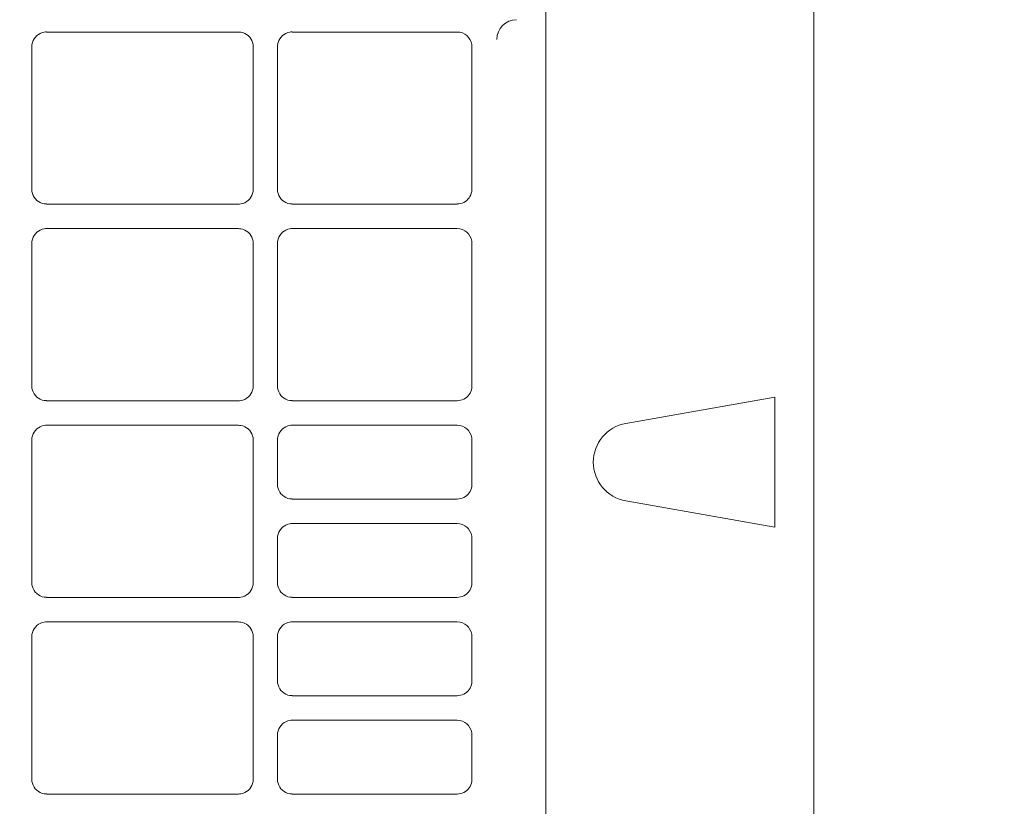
# Model space of a CAD drawing. Header units: millimetres. Extents: x -3034 to 546681, y -100001 to 133386.
# Tile 173 of 173: x 102839 to 102939, y -18121 to -18041. Entities that reach past the tile are written whole.
import ezdxf

# ---------------------------------------------------------------- set-up
doc = ezdxf.new("R2010")
doc.units = ezdxf.units.MM
doc.linetypes.add('ACAD_ISO03W100', pattern=[150, 60, -90])
doc.layers.get('Defpoints').update_dxf_attribs({"color": 252})
for name, color, linetype in [('___INST__AR_podstawy', 3, 'Continuous'), ('DETAIL', 5, 'Continuous'), ('ELEK CIENKIE', 80, 'Continuous'), ('ELEK ODGROMÓWKA', 214, 'Continuous')]:
    doc.layers.add(name, color=color, linetype=linetype)
doc.layers.add('I_WYMIARY', color=6, linetype='Continuous', lineweight=18)
doc.styles.add('DETALE1_100', font='arial.ttf', dxfattribs={"width": 0.6, "height": 200})
doc.dimstyles.new('Detale 1_100', dxfattribs={"dimscale": 0.12, "dimtxt": 250, "dimasz": 20, "dimexe": 50, "dimexo": 0, "dimgap": 30, "dimtad": 1, "dimdec": 1, "dimlfac": 0.1, "dimzin": 9, "dimdsep": 46, "dimtxsty": 'DETALE1_100', "dimblk1": 'DIM_KRESKA_', "dimblk2": 'DIM_KRESKA_', "dimsah": 1, "dimcen": 0, "dimse1": 1, "dimse2": 1, "dimclrd": 256, "dimclre": 256, "dimclrt": 256, "dimadec": 0, "dimazin": 0, "dimtfac": 0.01, "dimtdec": 1, "dimtix": 1, "dimtofl": 0, "dimtmove": 0, "dimatfit": 3, "dimfxl": 1, "dimtolj": 1, "dimtzin": 12, "dimlwd": -1, "dimarcsym": 0})

# ---------------------------------------------------------------- blocks, each defined once
blk = doc.blocks.new('iglice')
at = {"layer": 'ELEK CIENKIE', "color": 80, "linetype": 'ACAD_ISO03W100', "ltscale": 3}
blk.add_circle((-5706.4, 7322.5), 4350, dxfattribs=at)
blk = doc.blocks.new('wentDACH')
at = {"layer": 'DETAIL', "color": 8, "linetype": 'Continuous', "lineweight": 9}
for p, q in [((-83114.92, 25700.64), (-83114.92, 25059.55)), ((-83142.17, 25272.04), (-83142.17, 25488.14)), ((-83193.63, 25358.7), (-83193.82, 25358.6)), ((-83193.44, 25358.78), (-83193.63, 25358.7)), ((-83193.23, 25358.82), (-83193.44, 25358.78)), ((-83193, 25358.84), (-83173.46, 25358.84)), ((-83173.02, 25358.78), (-83173.23, 25358.82)), ((-83172.82, 25358.7), (-83173.02, 25358.78)), ((-83172.64, 25358.6), (-83172.82, 25358.7)), ((-83168.63, 25358.7), (-83168.82, 25358.6)), ((-83168.44, 25358.78), (-83168.63, 25358.7)), ((-83168.23, 25358.82), (-83168.44, 25358.78)), ((-83168, 25358.84), (-83151.2, 25358.84)), ((-83194.43, 25357.76), (-83194.48, 25357.55)), ((-83194.36, 25357.96), (-83194.43, 25357.76)), ((-83194.26, 25358.15), (-83194.36, 25357.96)), ((-83194.13, 25358.32), (-83194.26, 25358.15)), ((-83193.99, 25358.47), (-83194.13, 25358.32)), ((-83193.82, 25358.6), (-83193.99, 25358.47)), ((-83172.47, 25358.47), (-83172.64, 25358.6)), ((-83172.32, 25358.32), (-83172.47, 25358.47)), ((-83172.2, 25358.15), (-83172.32, 25358.32)), ((-83172.1, 25357.97), (-83172.2, 25358.15)), ((-83172.03, 25357.77), (-83172.1, 25357.97)), ((-83171.98, 25357.56), (-83172.03, 25357.77)), ((-83169.43, 25357.76), (-83169.48, 25357.55)), ((-83169.36, 25357.96), (-83169.43, 25357.76)), ((-83169.26, 25358.15), (-83169.36, 25357.96)), ((-83169.13, 25358.32), (-83169.26, 25358.15)), ((-83168.99, 25358.47), (-83169.13, 25358.32)), ((-83168.82, 25358.6), (-83168.99, 25358.47)), ((-83194.48, 25357.55), (-83194.49, 25357.34)), ((-83194.49, 25342.84), (-83194.49, 25357.34)), ((-83171.97, 25357.35), (-83171.98, 25357.56)), ((-83171.97, 25357.35), (-83171.97, 25342.83)), ((-83169.48, 25357.55), (-83169.49, 25357.34)), ((-83169.49, 25342.84), (-83169.49, 25357.34)), ((-83149.71, 25357.35), (-83149.71, 25342.84)), ((-83194.49, 25342.84), (-83194.48, 25342.63)), ((-83171.98, 25342.62), (-83171.97, 25342.83)), ((-83169.49, 25342.84), (-83169.48, 25342.63)), ((-83194.48, 25342.63), (-83194.43, 25342.42)), ((-83194.43, 25342.42), (-83194.36, 25342.23)), ((-83194.36, 25342.23), (-83194.26, 25342.04)), ((-83194.26, 25342.04), (-83194.13, 25341.87)), ((-83194.13, 25341.87), (-83193.99, 25341.72)), ((-83193.99, 25341.72), (-83193.82, 25341.59)), ((-83172.64, 25341.59), (-83172.47, 25341.71)), ((-83172.47, 25341.71), (-83172.32, 25341.86)), ((-83172.32, 25341.86), (-83172.2, 25342.03)), ((-83172.2, 25342.03), (-83172.1, 25342.22)), ((-83172.1, 25342.22), (-83172.02, 25342.42)), ((-83172.02, 25342.42), (-83171.98, 25342.62)), ((-83169.48, 25342.63), (-83169.43, 25342.43)), ((-83169.43, 25342.43), (-83169.36, 25342.23)), ((-83169.36, 25342.23), (-83169.26, 25342.04)), ((-83169.26, 25342.04), (-83169.14, 25341.87)), ((-83169.14, 25341.87), (-83168.99, 25341.72)), ((-83168.99, 25341.72), (-83168.82, 25341.59)), ((-83193.82, 25341.59), (-83193.63, 25341.49)), ((-83193.63, 25341.49), (-83193.44, 25341.41)), ((-83193.44, 25341.41), (-83193.23, 25341.36)), ((-83173.46, 25341.34), (-83193, 25341.34)), ((-83173.22, 25341.36), (-83173.02, 25341.41)), ((-83173.02, 25341.41), (-83172.82, 25341.48)), ((-83172.82, 25341.48), (-83172.64, 25341.59)), ((-83168.82, 25341.59), (-83168.63, 25341.49)), ((-83168.63, 25341.49), (-83168.44, 25341.41)), ((-83168.44, 25341.41), (-83168.23, 25341.36)), ((-83151.2, 25341.34), (-83168, 25341.34)), ((-83193.63, 25338.7), (-83193.82, 25338.6)), ((-83193.43, 25338.78), (-83193.63, 25338.7)), ((-83193.23, 25338.83), (-83193.43, 25338.78)), ((-83193, 25338.84), (-83173.46, 25338.84)), ((-83173.02, 25338.78), (-83173.23, 25338.83)), ((-83172.82, 25338.7), (-83173.02, 25338.78)), ((-83172.64, 25338.6), (-83172.82, 25338.7)), ((-83168.63, 25338.7), (-83168.82, 25338.6)), ((-83168.44, 25338.78), (-83168.63, 25338.7)), ((-83168.23, 25338.83), (-83168.44, 25338.78)), ((-83168, 25338.84), (-83151.2, 25338.84)), ((-83194.43, 25337.76), (-83194.48, 25337.55)), ((-83194.36, 25337.96), (-83194.43, 25337.76)), ((-83194.26, 25338.15), (-83194.36, 25337.96)), ((-83194.13, 25338.32), (-83194.26, 25338.15)), ((-83193.99, 25338.47), (-83194.13, 25338.32)), ((-83193.82, 25338.6), (-83193.99, 25338.47)), ((-83172.47, 25338.47), (-83172.64, 25338.6)), ((-83172.32, 25338.32), (-83172.47, 25338.47)), ((-83172.2, 25338.15), (-83172.32, 25338.32)), ((-83172.1, 25337.97), (-83172.2, 25338.15)), ((-83172.03, 25337.77), (-83172.1, 25337.97)), ((-83171.98, 25337.56), (-83172.03, 25337.77)), ((-83169.43, 25337.76), (-83169.48, 25337.55)), ((-83169.36, 25337.96), (-83169.43, 25337.76)), ((-83169.26, 25338.15), (-83169.36, 25337.96)), ((-83169.13, 25338.32), (-83169.26, 25338.15)), ((-83168.99, 25338.47), (-83169.13, 25338.32)), ((-83168.82, 25338.6), (-83168.99, 25338.47)), ((-83194.48, 25337.55), (-83194.49, 25337.34)), ((-83194.49, 25322.84), (-83194.49, 25337.34)), ((-83171.97, 25337.35), (-83171.98, 25337.56)), ((-83171.97, 25337.35), (-83171.97, 25322.83)), ((-83169.48, 25337.55), (-83169.49, 25337.34)), ((-83169.49, 25322.84), (-83169.49, 25337.34)), ((-83149.71, 25337.35), (-83149.71, 25322.84)), ((-83194.49, 25322.84), (-83194.48, 25322.63)), ((-83194.48, 25322.63), (-83194.43, 25322.43)), ((-83172.02, 25322.42), (-83171.98, 25322.62)), ((-83171.98, 25322.62), (-83171.97, 25322.83)), ((-83169.49, 25322.84), (-83169.48, 25322.63)), ((-83169.48, 25322.63), (-83169.43, 25322.43)), ((-83194.43, 25322.43), (-83194.36, 25322.23)), ((-83194.36, 25322.23), (-83194.26, 25322.04)), ((-83194.26, 25322.04), (-83194.13, 25321.87)), ((-83194.13, 25321.87), (-83193.99, 25321.72)), ((-83193.99, 25321.72), (-83193.82, 25321.59)), ((-83172.64, 25321.59), (-83172.47, 25321.71)), ((-83172.47, 25321.71), (-83172.32, 25321.86)), ((-83172.32, 25321.86), (-83172.2, 25322.03)), ((-83172.2, 25322.03), (-83172.1, 25322.22)), ((-83172.1, 25322.22), (-83172.02, 25322.42)), ((-83169.43, 25322.43), (-83169.36, 25322.23)), ((-83169.36, 25322.23), (-83169.26, 25322.04)), ((-83169.26, 25322.04), (-83169.14, 25321.87)), ((-83169.14, 25321.87), (-83168.99, 25321.72)), ((-83168.99, 25321.72), (-83168.82, 25321.59)), ((-83118.89, 25321.7), (-83134.05, 25319.03)), ((-83118.89, 25321.7), (-83118.89, 25308.48)), ((-83193.82, 25321.59), (-83193.63, 25321.49)), ((-83193.63, 25321.49), (-83193.44, 25321.41)), ((-83193.44, 25321.41), (-83193.23, 25321.36)), ((-83173.46, 25321.34), (-83193, 25321.34)), ((-83173.22, 25321.36), (-83173.02, 25321.41)), ((-83173.02, 25321.41), (-83172.82, 25321.48)), ((-83172.82, 25321.48), (-83172.64, 25321.59)), ((-83168.82, 25321.59), (-83168.63, 25321.49)), ((-83168.63, 25321.49), (-83168.44, 25321.41)), ((-83168.44, 25321.41), (-83168.23, 25321.36)), ((-83151.2, 25321.34), (-83168, 25321.34)), ((-83193.63, 25318.7), (-83193.82, 25318.6)), ((-83193.43, 25318.78), (-83193.63, 25318.7)), ((-83193.23, 25318.83), (-83193.43, 25318.78)), ((-83193, 25318.84), (-83173.46, 25318.84)), ((-83173.02, 25318.78), (-83173.23, 25318.83)), ((-83172.82, 25318.7), (-83173.02, 25318.78)), ((-83172.64, 25318.6), (-83172.82, 25318.7)), ((-83172.47, 25318.47), (-83172.64, 25318.6)), ((-83168.63, 25318.7), (-83168.82, 25318.6)), ((-83168.43, 25318.78), (-83168.63, 25318.7)), ((-83168.23, 25318.83), (-83168.43, 25318.78)), ((-83168, 25318.84), (-83151.2, 25318.84)), ((-83194.43, 25317.76), (-83194.48, 25317.56)), ((-83194.36, 25317.96), (-83194.43, 25317.76)), ((-83194.26, 25318.15), (-83194.36, 25317.96)), ((-83194.13, 25318.32), (-83194.26, 25318.15)), ((-83193.99, 25318.47), (-83194.13, 25318.32)), ((-83193.82, 25318.6), (-83193.99, 25318.47)), ((-83172.32, 25318.32), (-83172.47, 25318.47)), ((-83172.2, 25318.15), (-83172.32, 25318.32)), ((-83172.1, 25317.97), (-83172.2, 25318.15)), ((-83172.03, 25317.77), (-83172.1, 25317.97)), ((-83171.98, 25317.56), (-83172.03, 25317.77)), ((-83169.43, 25317.76), (-83169.48, 25317.55)), ((-83169.36, 25317.96), (-83169.43, 25317.76)), ((-83169.26, 25318.15), (-83169.36, 25317.96)), ((-83169.13, 25318.32), (-83169.26, 25318.15)), ((-83168.99, 25318.47), (-83169.13, 25318.32)), ((-83168.82, 25318.6), (-83168.99, 25318.47)), ((-83194.48, 25317.56), (-83194.49, 25317.34)), ((-83194.49, 25302.84), (-83194.49, 25317.34)), ((-83171.97, 25317.35), (-83171.98, 25317.56)), ((-83171.97, 25317.35), (-83171.97, 25302.83)), ((-83169.48, 25317.55), (-83169.49, 25317.34)), ((-83169.49, 25312.84), (-83169.49, 25317.34)), ((-83149.71, 25317.35), (-83149.71, 25312.84)), ((-83169.49, 25312.84), (-83169.48, 25312.63)), ((-83169.48, 25312.63), (-83169.43, 25312.43)), ((-83169.43, 25312.43), (-83169.36, 25312.23)), ((-83169.36, 25312.23), (-83169.26, 25312.04)), ((-83169.26, 25312.04), (-83169.14, 25311.87)), ((-83169.14, 25311.87), (-83168.99, 25311.72)), ((-83168.99, 25311.72), (-83168.82, 25311.59)), ((-83168.82, 25311.59), (-83168.64, 25311.49)), ((-83168.64, 25311.49), (-83168.44, 25311.41)), ((-83168.44, 25311.41), (-83168.23, 25311.36)), ((-83151.2, 25311.34), (-83168, 25311.34)), ((-83134.05, 25311.15), (-83118.89, 25308.48)), ((-83168.82, 25308.6), (-83168.99, 25308.47)), ((-83168.63, 25308.7), (-83168.82, 25308.6)), ((-83168.43, 25308.78), (-83168.63, 25308.7)), ((-83168.23, 25308.83), (-83168.43, 25308.78)), ((-83168, 25308.84), (-83151.2, 25308.84)), ((-83169.43, 25307.76), (-83169.48, 25307.55)), ((-83169.36, 25307.96), (-83169.43, 25307.76)), ((-83169.26, 25308.15), (-83169.36, 25307.96)), ((-83169.13, 25308.32), (-83169.26, 25308.15)), ((-83168.99, 25308.47), (-83169.13, 25308.32)), ((-83169.48, 25307.55), (-83169.49, 25307.34)), ((-83169.49, 25302.84), (-83169.49, 25307.34)), ((-83149.7, 25307.35), (-83149.7, 25302.84)), ((-83194.49, 25302.84), (-83194.48, 25302.63)), ((-83194.48, 25302.63), (-83194.43, 25302.43)), ((-83172.02, 25302.42), (-83171.98, 25302.62)), ((-83171.98, 25302.62), (-83171.97, 25302.83)), ((-83169.49, 25302.84), (-83169.48, 25302.63)), ((-83169.48, 25302.63), (-83169.43, 25302.43)), ((-83194.43, 25302.43), (-83194.36, 25302.23)), ((-83194.36, 25302.23), (-83194.26, 25302.04)), ((-83194.26, 25302.04), (-83194.14, 25301.87)), ((-83194.14, 25301.87), (-83193.99, 25301.72)), ((-83193.99, 25301.72), (-83193.82, 25301.59)), ((-83193.82, 25301.59), (-83193.63, 25301.49)), ((-83172.82, 25301.48), (-83172.64, 25301.59)), ((-83172.64, 25301.59), (-83172.47, 25301.71)), ((-83172.47, 25301.71), (-83172.32, 25301.86)), ((-83172.32, 25301.86), (-83172.2, 25302.03)), ((-83172.2, 25302.03), (-83172.1, 25302.22)), ((-83172.1, 25302.22), (-83172.02, 25302.42)), ((-83169.43, 25302.43), (-83169.36, 25302.23)), ((-83169.36, 25302.23), (-83169.26, 25302.04)), ((-83169.26, 25302.04), (-83169.14, 25301.87)), ((-83169.14, 25301.87), (-83168.99, 25301.72)), ((-83168.99, 25301.72), (-83168.82, 25301.59)), ((-83168.82, 25301.59), (-83168.64, 25301.49)), ((-83193.63, 25301.49), (-83193.44, 25301.41)), ((-83193.44, 25301.41), (-83193.23, 25301.36)), ((-83173.46, 25301.34), (-83193, 25301.34)), ((-83173.22, 25301.36), (-83173.02, 25301.41)), ((-83173.02, 25301.41), (-83172.82, 25301.48)), ((-83168.64, 25301.49), (-83168.44, 25301.41)), ((-83168.44, 25301.41), (-83168.23, 25301.36)), ((-83151.2, 25301.34), (-83168, 25301.34)), ((-83193.82, 25298.6), (-83193.99, 25298.47)), ((-83193.63, 25298.7), (-83193.82, 25298.6)), ((-83193.43, 25298.78), (-83193.63, 25298.7)), ((-83193.23, 25298.83), (-83193.43, 25298.78)), ((-83193, 25298.84), (-83173.46, 25298.84)), ((-83173.02, 25298.78), (-83173.23, 25298.83)), ((-83172.82, 25298.7), (-83173.02, 25298.78)), ((-83172.64, 25298.6), (-83172.82, 25298.7)), ((-83172.47, 25298.47), (-83172.64, 25298.6)), ((-83168.82, 25298.6), (-83168.99, 25298.47)), ((-83168.63, 25298.7), (-83168.82, 25298.6)), ((-83168.43, 25298.78), (-83168.63, 25298.7)), ((-83168.23, 25298.83), (-83168.43, 25298.78)), ((-83168, 25298.84), (-83151.2, 25298.84)), ((-83194.43, 25297.76), (-83194.48, 25297.56)), ((-83194.36, 25297.96), (-83194.43, 25297.76)), ((-83194.26, 25298.15), (-83194.36, 25297.96)), ((-83194.13, 25298.32), (-83194.26, 25298.15)), ((-83193.99, 25298.47), (-83194.13, 25298.32)), ((-83172.32, 25298.32), (-83172.47, 25298.47)), ((-83172.2, 25298.15), (-83172.32, 25298.32)), ((-83172.1, 25297.97), (-83172.2, 25298.15)), ((-83172.03, 25297.77), (-83172.1, 25297.97)), ((-83171.98, 25297.56), (-83172.03, 25297.77)), ((-83171.97, 25297.35), (-83171.98, 25297.56)), ((-83169.43, 25297.76), (-83169.48, 25297.56)), ((-83169.36, 25297.96), (-83169.43, 25297.76)), ((-83169.26, 25298.15), (-83169.36, 25297.96)), ((-83169.13, 25298.32), (-83169.26, 25298.15)), ((-83168.99, 25298.47), (-83169.13, 25298.32)), ((-83194.48, 25297.56), (-83194.49, 25297.34)), ((-83194.49, 25282.84), (-83194.49, 25297.34)), ((-83171.97, 25297.35), (-83171.97, 25282.83)), ((-83169.48, 25297.56), (-83169.49, 25297.34)), ((-83169.49, 25292.84), (-83169.49, 25297.34)), ((-83149.7, 25297.35), (-83149.7, 25292.84)), ((-83169.49, 25292.84), (-83169.48, 25292.63)), ((-83169.48, 25292.63), (-83169.43, 25292.43)), ((-83169.43, 25292.43), (-83169.36, 25292.23)), ((-83169.36, 25292.23), (-83169.26, 25292.04)), ((-83169.26, 25292.04), (-83169.14, 25291.87)), ((-83169.14, 25291.87), (-83168.99, 25291.72)), ((-83168.99, 25291.72), (-83168.82, 25291.59)), ((-83168.82, 25291.59), (-83168.64, 25291.49)), ((-83168.64, 25291.49), (-83168.44, 25291.41)), ((-83168.44, 25291.41), (-83168.23, 25291.36)), ((-83151.2, 25291.34), (-83168, 25291.34)), ((-83168.82, 25288.6), (-83168.99, 25288.47)), ((-83168.63, 25288.7), (-83168.82, 25288.6)), ((-83168.43, 25288.78), (-83168.63, 25288.7)), ((-83168.23, 25288.83), (-83168.43, 25288.78)), ((-83168, 25288.84), (-83151.2, 25288.84)), ((-83169.48, 25287.56), (-83169.49, 25287.34)), ((-83169.43, 25287.76), (-83169.48, 25287.56)), ((-83169.36, 25287.96), (-83169.43, 25287.76)), ((-83169.26, 25288.15), (-83169.36, 25287.96)), ((-83169.13, 25288.32), (-83169.26, 25288.15)), ((-83168.99, 25288.47), (-83169.13, 25288.32)), ((-83169.49, 25282.84), (-83169.49, 25287.34)), ((-83149.7, 25287.35), (-83149.7, 25282.85)), ((-83194.49, 25282.84), (-83194.48, 25282.63)), ((-83194.48, 25282.63), (-83194.43, 25282.43)), ((-83172.02, 25282.42), (-83171.98, 25282.62)), ((-83171.98, 25282.62), (-83171.97, 25282.83)), ((-83169.49, 25282.84), (-83169.48, 25282.63)), ((-83169.48, 25282.63), (-83169.43, 25282.43)), ((-83194.43, 25282.43), (-83194.36, 25282.23)), ((-83194.36, 25282.23), (-83194.26, 25282.04)), ((-83194.26, 25282.04), (-83194.14, 25281.87)), ((-83194.14, 25281.87), (-83193.99, 25281.72)), ((-83193.99, 25281.72), (-83193.82, 25281.59)), ((-83193.82, 25281.59), (-83193.64, 25281.49)), ((-83172.82, 25281.48), (-83172.64, 25281.59)), ((-83172.64, 25281.59), (-83172.47, 25281.71)), ((-83172.47, 25281.71), (-83172.32, 25281.86)), ((-83172.32, 25281.86), (-83172.2, 25282.03)), ((-83172.2, 25282.03), (-83172.1, 25282.22)), ((-83172.1, 25282.22), (-83172.02, 25282.42)), ((-83169.43, 25282.43), (-83169.36, 25282.23)), ((-83169.36, 25282.23), (-83169.26, 25282.04)), ((-83169.26, 25282.04), (-83169.14, 25281.87)), ((-83169.14, 25281.87), (-83168.99, 25281.72)), ((-83168.99, 25281.72), (-83168.82, 25281.59)), ((-83168.82, 25281.59), (-83168.64, 25281.49)), ((-83193.64, 25281.49), (-83193.44, 25281.41)), ((-83193.44, 25281.41), (-83193.23, 25281.36)), ((-83173.46, 25281.34), (-83193, 25281.34)), ((-83173.22, 25281.36), (-83173.02, 25281.41)), ((-83173.02, 25281.41), (-83172.82, 25281.48)), ((-83168.64, 25281.49), (-83168.44, 25281.41)), ((-83168.44, 25281.41), (-83168.23, 25281.36)), ((-83151.2, 25281.34), (-83168, 25281.34))]:
    blk.add_line(p, q, dxfattribs=at)
for centre, radius, start, end in [((-83145.17, 25358.09), 2, 89.9931, 179.9929), ((-83193, 25357.35), 1.5, 90.0022, 98.9696), ((-83173.46, 25357.33), 1.51, 81.0721, 89.9978), ((-83168, 25357.35), 1.5, 90.0022, 98.9714), ((-83151.2, 25357.35), 1.49, 8.8943, 89.9987), ((-83151.22, 25357.35), 1.51, 2.0924, 8.9414), ((-83151.22, 25357.35), 1.51, 0.005, 2.0923), ((-83151.22, 25342.84), 1.51, 351.0728, 0.0041), ((-83151.21, 25342.84), 1.5, 297.0516, 351.1382), ((-83193, 25342.84), 1.49, 261.0287, 269.998), ((-83173.46, 25342.85), 1.51, 270.0019, 278.9308), ((-83168, 25342.84), 1.49, 261.0269, 269.998), ((-83151.2, 25342.84), 1.49, 270.0012, 296.9874), ((-83193, 25337.35), 1.5, 90.0023, 98.9694), ((-83173.46, 25337.33), 1.51, 81.0724, 89.9978), ((-83168, 25337.35), 1.5, 90.0023, 98.9712), ((-83151.2, 25337.35), 1.49, 8.8978, 89.9989), ((-83151.22, 25337.35), 1.51, 2.0686, 8.943), ((-83151.21, 25337.35), 1.51, 0.006, 2.0685), ((-83151.2, 25322.84), 1.5, 297.077, 351.1444), ((-83151.22, 25322.84), 1.51, 351.0772, 0.005), ((-83193, 25322.84), 1.49, 261.0285, 269.9981), ((-83173.46, 25322.85), 1.51, 270.0019, 278.9311), ((-83168, 25322.84), 1.49, 261.0267, 269.9981), ((-83151.2, 25322.83), 1.49, 270.001, 297.0107), ((-83193, 25317.35), 1.5, 90.0023, 98.9691), ((-83173.46, 25317.33), 1.51, 81.0728, 89.9978), ((-83168, 25317.35), 1.5, 90.0023, 98.971), ((-83151.2, 25317.35), 1.49, 8.9015, 89.999), ((-83133.35, 25315.09), 4, 100, 260), ((-83151.21, 25317.35), 1.51, 2.0477, 8.9447), ((-83151.21, 25317.35), 1.5, 0.007, 2.0475), ((-83151.2, 25312.84), 1.5, 297.0583, 351.1431), ((-83151.22, 25312.84), 1.51, 351.0748, 0.0055), ((-83168, 25312.84), 1.49, 261.0257, 269.997), ((-83151.2, 25312.83), 1.49, 269.9998, 296.9909), ((-83168, 25307.35), 1.5, 90.0034, 98.9719), ((-83151.2, 25307.35), 1.49, 8.9033, 90.0002), ((-83151.21, 25307.35), 1.51, 2.0443, 8.9456), ((-83151.21, 25307.35), 1.5, 0.0075, 2.0441), ((-83151.2, 25302.84), 1.5, 297.0617, 351.1449), ((-83151.22, 25302.84), 1.51, 351.0757, 0.006), ((-83193, 25302.84), 1.49, 261.0284, 269.9981), ((-83173.46, 25302.85), 1.51, 270.0018, 278.9314), ((-83168, 25302.84), 1.49, 261.0266, 269.9981), ((-83151.2, 25302.83), 1.49, 270.0008, 296.9933), ((-83193, 25297.35), 1.5, 90.0023, 98.9689), ((-83173.46, 25297.33), 1.51, 81.0731, 89.9978), ((-83168, 25297.35), 1.5, 90.0023, 98.9708), ((-83151.2, 25297.35), 1.49, 8.9046, 89.9992), ((-83151.21, 25297.35), 1.51, 2.0298, 8.9459), ((-83151.21, 25297.35), 1.5, 0.008, 2.0296), ((-83151.2, 25292.84), 1.5, 297.0638, 351.1466), ((-83151.22, 25292.84), 1.51, 351.0763, 0.0065), ((-83168, 25292.84), 1.49, 261.0265, 269.9981), ((-83151.2, 25292.83), 1.49, 270.0007, 296.9943), ((-83168, 25287.35), 1.5, 90.0024, 98.9706), ((-83151.2, 25287.35), 1.49, 8.907, 89.9993), ((-83151.21, 25287.35), 1.51, 2.0219, 8.9473), ((-83151.21, 25287.35), 1.5, 0.0085, 2.0217), ((-83151.2, 25282.84), 1.5, 297.0657, 351.1481), ((-83151.21, 25282.84), 1.51, 351.0769, 0.007), ((-83193, 25282.84), 1.49, 261.0283, 269.9981), ((-83173.46, 25282.85), 1.51, 270.0018, 278.9316), ((-83168, 25282.84), 1.49, 261.0265, 269.9981), ((-83151.2, 25282.83), 1.49, 270.0006, 296.9951)]:
    blk.add_arc(centre, radius, start, end, dxfattribs=at)
blk = doc.blocks.new('DIM_KRESKA_')
for p, q in [((0, 14), (0, -14)), ((-6, 0), (6, 0))]:
    blk.add_line(p, q)
at = {"const_width": 1.2}
blk.add_lwpolyline([(-4.243, -4.243), (4.243, 4.243)], dxfattribs=at)
blk = doc.blocks.new('*D524')
at = {"layer": 'Defpoints', "color": 0}
for p in [(101226.4, -17351.32), (109926.4, -17351.32), (109926.4, -19434.49)]:
    blk.add_point(p, dxfattribs=at)
at = {"layer": 'I_WYMIARY'}
blk.add_line((101228.8, -19434.49), (109924, -19434.49), dxfattribs=at)
at = {"layer": 'I_WYMIARY', "xscale": 2.4, "yscale": 2.4, "zscale": 2.4, "rotation": 180}
blk.add_blockref('DIM_KRESKA_', (101226.4, -19434.49), dxfattribs=at)
at = {"layer": 'I_WYMIARY', "xscale": 2.4, "yscale": 2.4, "zscale": 2.4}
blk.add_blockref('DIM_KRESKA_', (109926.4, -19434.49), dxfattribs=at)
at = {"layer": 'I_WYMIARY', "insert": (105576.4, -19328.7), "char_height": 200, "attachment_point": 5, "style": 'DETALE1_100'}
blk.add_mtext('\\A1;870', dxfattribs=at)

msp = doc.modelspace()

# ---------------------------------------------------------------- block references
at = {"layer": '___INST__AR_podstawy', "color": 210, "lineweight": 40}
msp.add_blockref('wentDACH', (186034.592, -43400.942), dxfattribs=at)
at = {"layer": 'ELEK ODGROMÓWKA'}
msp.add_blockref('iglice', (111335.99, -24243.943), dxfattribs=at)

# ---------------------------------------------------------------- dimensions: what is measured, and where the dimension line sits
at = {"layer": 'I_WYMIARY'}
dim = msp.add_linear_dim(base=(109926.396, -19434.486), p1=(101226.396, -17351.322), p2=(109926.396, -17351.322), dimstyle='Detale 1_100', dxfattribs=at)
dim.commit()
dim.dimension.update_dxf_attribs({"geometry": '*D524', "text_midpoint": (105576.396, -19328.703)})

doc.saveas('drawing.dxf')
